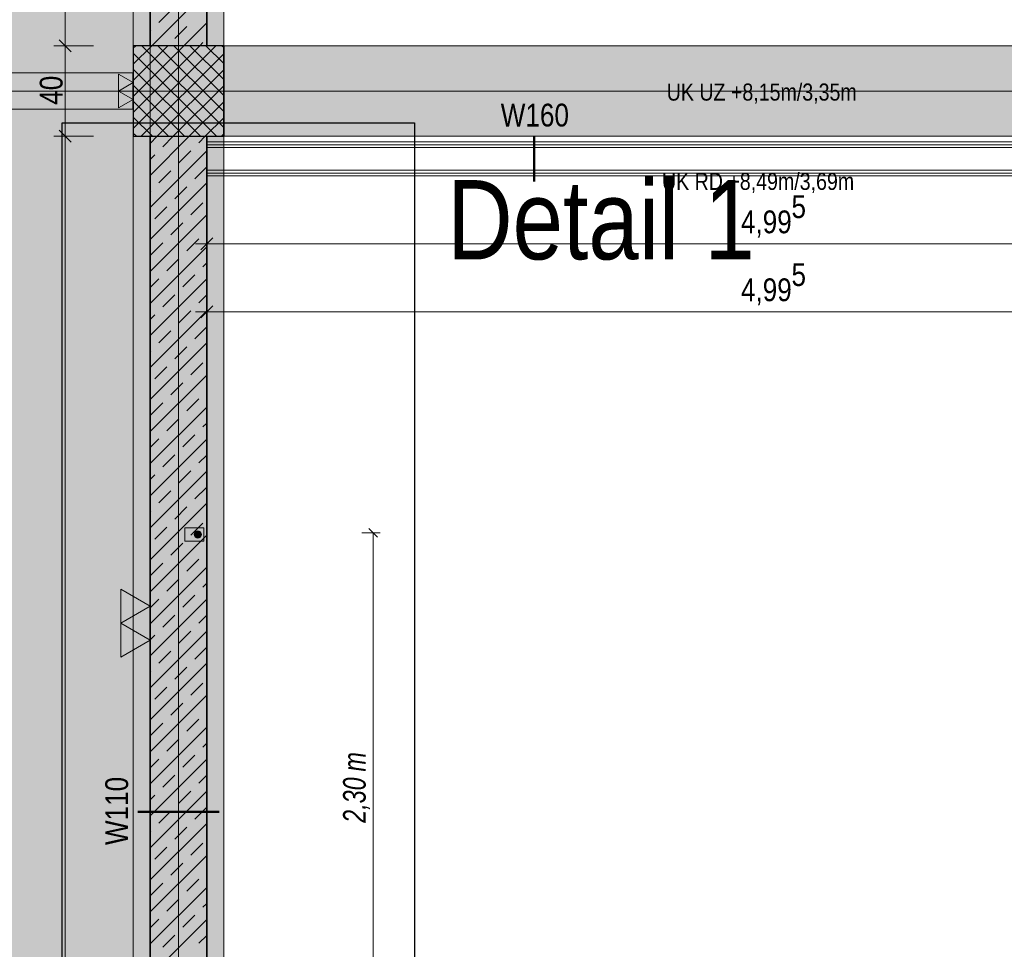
# Model space of a CAD drawing. Extents: x -620 to 300, y 62 to 1107.
# Tile 17 of 256: x -470 to -383, y 466 to 548. Entities that reach past the tile are written whole.
import ezdxf
from ezdxf.lldxf.tags import DXFTag

# ---------------------------------------------------------------- set-up
doc = ezdxf.new("R2010")
doc.units = 0
doc.layers.get('0').update_dxf_attribs({"lineweight": 35})
for name, color, linetype, lineweight, true_color in [('00 -Bauelemente -Dämmung innen', 7, 'Continuous', 9, 0xff7fe6), ('00 -Bauelemente -Gipskarton', 7, 'Continuous', 9, 0xff7fe6), ('00_Beschriftung UZ', 3, 'Continuous', 13, 0x00ff00), ('30 -33 Aussenwände- 3 Aussenstützen', 7, 'Continuous', 50, 0x0000dd), ('30 -34 Innenwände- 1 tragend', 7, 'Continuous', 13, 0xdd0806), ('30 -34 Innenwände- 2 nichttragend', 7, 'Continuous', 18, 0xff7fe6), ('30 -35 Decken- 1 Konstruktion-Träger- Stahlbeton', 7, 'grob-A06G9FRA8I', 13, 0x33aa00), ('60- 61 allgemeine Ausstattung- 1 Möbel', 7, 'Continuous', 9, 0x00cccc), ('70 -72 Beschriftung- 2 Beschriftung Bauteile', 7, 'Continuous', 9, 0x9999ff), ('70 -76 Bemaßung- 2 Allgemein', 9, 'Continuous', 5, 0x808080), ('E_Aussparung Bemaßung', 5, 'Continuous', 9, 0x0000ff), ('E_Leerrohr 32', 7, 'Continuous', 9, 0x00b300), ('E_Leerrohr Umrandung', 7, 'Continuous', 13, 0xffffff), ('E_Leerrohr_Detailnummer', 1, 'Continuous', 25, 0xff0000), ('E_Leerrohrdose 32', 7, 'Continuous', 9, 0x99ff99), ('iwb_Layout BA_Markierung', 7, 'Continuous', 9, 0xbadcdc), ('iwb_Schraffur_BW', 7, 'Continuous', 13, 0x7400e8), ('iwb_Sichtbeton', 2, 'Continuous', 50, 0xffff00), ('iwb_Sichtbeton-Shading', 2, 'Continuous', 50, 0xffff00)]:
    doc.layers.add(name, color=color, linetype=linetype, lineweight=lineweight, true_color=true_color)
for name, color, linetype, lineweight in [('70 -71 Achsen- 1 Gebäudeachsen', 7, 'STRICHPUNKT2-A06G9FR98I', 18), ('70 -75 Raumstempel- 3 Wandstempel', 7, 'Continuous', 50), ('Keine', 7, 'Continuous', 9)]:
    doc.layers.add(name, color=color, linetype=linetype, lineweight=lineweight)
doc.layers.add('iwb_Schraffur_Unterzug', color=7, linetype='Continuous', lineweight=5, true_color=0xffffcc, plot=False)
doc.styles.get("Standard").update_dxf_attribs({"font": 'ARIALN.TTF'})
tags = doc.linetypes.add('grob-A06G9FRA8I', pattern=[14, 3, -8, 3]).pattern_tags.tags
tags[8:9] = [DXFTag(74, 4), DXFTag(75, 0), DXFTag(340, '0'), DXFTag(46, 0.0), DXFTag(50, 0.0), DXFTag(44, 0.0), DXFTag(45, 0.0)]
tags[6:7] = [DXFTag(74, 4), DXFTag(75, 0), DXFTag(340, '0'), DXFTag(46, 0.0), DXFTag(50, 0.0), DXFTag(44, 0.0), DXFTag(45, 0.0)]
tags[4:5] = [DXFTag(74, 4), DXFTag(75, 0), DXFTag(340, '0'), DXFTag(46, 0.0), DXFTag(50, 0.0), DXFTag(44, 0.0), DXFTag(45, 0.0)]
tags = doc.linetypes.add('STRICHPUNKT2-A06G9FR98I', pattern=[12.7, 6.35, -3.175, 0, -3.175]).pattern_tags.tags
tags[10:11] = [DXFTag(74, 4), DXFTag(75, 0), DXFTag(340, '0'), DXFTag(46, 0.0), DXFTag(50, 0.0), DXFTag(44, 0.0), DXFTag(45, 0.0)]
tags[8:9] = [DXFTag(74, 4), DXFTag(75, 0), DXFTag(340, '0'), DXFTag(46, 0.0), DXFTag(50, 0.0), DXFTag(44, 0.0), DXFTag(45, 0.0)]
tags[6:7] = [DXFTag(74, 4), DXFTag(75, 0), DXFTag(340, '0'), DXFTag(46, 0.0), DXFTag(50, 0.0), DXFTag(44, 0.0), DXFTag(45, 0.0)]
tags[4:5] = [DXFTag(74, 4), DXFTag(75, 0), DXFTag(340, '0'), DXFTag(46, 0.0), DXFTag(50, 0.0), DXFTag(44, 0.0), DXFTag(45, 0.0)]

# ---------------------------------------------------------------- blocks, each defined once
blk = doc.blocks.new('Shading-A06G9FN58I', base_point=(42.225, 216.053))
at = {"layer": 'iwb_Sichtbeton-Shading', "color": 51, "true_color": 0xffff7f}
blk.add_solid([(-452.775, 381.053), (-453.375, 381.053), (-452.775, 598.053), (-453.375, 598.053)], dxfattribs=at)
blk = doc.blocks.new('Polygon-A06G9FR18I')
at = {"color": 0, "linetype": 'ByBlock', "lineweight": -2, "ltscale": 0.13}
blk.add_solid([(-459.025, 82.714), (-538.753, 82.502), (-458.857, 1079.919), (-538.753, 1079.919)], dxfattribs=at)
blk = doc.blocks.new('Referenz-A06G9FRB8I')
at = {"layer": '00 -Bauelemente -Dämmung innen', "color": 0, "linetype": 'Continuous', "ltscale": 0.13}
for p, q in [((-360.675, 537.053), (-453.075, 537.053)), ((-353.675, 535.053), (-453.075, 535.053))]:
    blk.add_line(p, q, dxfattribs=at)
at = {"layer": '00 -Bauelemente -Gipskarton', "color": 0, "linetype": 'Continuous', "ltscale": 0.13}
for p, q in [((-361.175, 537.553), (-453.075, 537.553)), ((-360.925, 537.303), (-453.075, 537.303)), ((-360.675, 537.053), (-453.075, 537.053)), ((-353.675, 535.053), (-453.075, 535.053)), ((-353.425, 534.803), (-453.075, 534.803)), ((-353.175, 534.553), (-453.075, 534.553))]:
    blk.add_line(p, q, dxfattribs=at)
at = {"layer": '00_Beschriftung UZ', "color": 0, "linetype": 'Continuous', "lineweight": 5, "ltscale": 0.13}
blk.add_line((-458.075, 762.053), (-458.075, 220.053), dxfattribs=at)
at = {"layer": '30 -33 Aussenwände- 3 Aussenstützen', "color": 0, "lineweight": 9}
for p, q in [((-459.575, 545.824), (-459.346, 546.053)), ((-459.575, 544.41), (-457.932, 546.053)), ((-459.575, 542.996), (-456.518, 546.053)), ((-459.575, 541.581), (-455.104, 546.053)), ((-459.575, 540.167), (-453.69, 546.053)), ((-459.575, 538.753), (-452.275, 546.053)), ((-459.575, 545.41), (-452.218, 538.053)), ((-458.861, 538.053), (-451.575, 545.339)), ((-458.804, 546.053), (-451.575, 538.824)), ((-457.39, 546.053), (-451.575, 540.239)), ((-455.976, 546.053), (-451.575, 541.653)), ((-454.561, 546.053), (-451.575, 543.067)), ((-453.147, 546.053), (-451.575, 544.481)), ((-451.733, 546.053), (-451.575, 545.896)), ((-459.575, 543.996), (-453.633, 538.053)), ((-457.447, 538.053), (-451.575, 543.925)), ((-455.575, 543.053), (-455.575, 541.053)), ((-459.575, 542.582), (-455.047, 538.053)), ((-456.575, 542.053), (-454.575, 542.053)), ((-456.033, 538.053), (-451.575, 542.51)), ((-459.575, 541.168), (-456.461, 538.053)), ((-454.619, 538.053), (-451.575, 541.096)), ((-459.575, 539.753), (-457.875, 538.053)), ((-453.204, 538.053), (-451.575, 539.682)), ((-459.575, 538.339), (-459.289, 538.053)), ((-451.79, 538.053), (-451.575, 538.268))]:
    blk.add_line(p, q, dxfattribs=at)
at = {"layer": '30 -33 Aussenwände- 3 Aussenstützen', "color": 0, "linetype": 'Continuous', "lineweight": -2, "ltscale": 0.25}
for p, q in [((-451.575, 546.053), (-459.575, 546.053)), ((-459.575, 546.053), (-459.575, 538.053)), ((-451.575, 538.053), (-451.575, 546.053)), ((-459.575, 538.053), (-451.575, 538.053))]:
    blk.add_line(p, q, dxfattribs=at)
at = {"layer": '30 -34 Innenwände- 1 tragend', "color": 0, "lineweight": 35}
for p, q in [((-458.075, 546.053), (-458.075, 598.053)), ((-453.075, 546.053), (-453.075, 598.053)), ((-458.075, 381.053), (-458.075, 538.053)), ((-453.075, 381.053), (-453.075, 538.053))]:
    blk.add_line(p, q, dxfattribs=at)
at = {"layer": '30 -34 Innenwände- 1 tragend', "color": 0, "linetype": 'Continuous', "ltscale": 0.13}
for p, q in [((-458.075, 546.053), (-458.075, 598.053)), ((-453.075, 546.053), (-453.075, 598.053)), ((-453.075, 546.053), (-458.075, 546.053)), ((-453.075, 538.053), (-458.075, 538.053)), ((-458.075, 381.053), (-458.075, 538.053)), ((-453.075, 381.053), (-453.075, 538.053))]:
    blk.add_line(p, q, dxfattribs=at)
at = {"layer": '30 -34 Innenwände- 1 tragend', "color": 0, "lineweight": 9}
for p, q in [((-457.932, 546.053), (-453.075, 550.91)), ((-457.932, 546.053), (-453.075, 550.91)), ((-457.307, 548.092), (-456.247, 549.153)), ((-457.307, 548.092), (-456.247, 549.153)), ((-455.104, 546.053), (-453.075, 548.081)), ((-455.104, 546.053), (-453.075, 548.081)), ((-458.075, 547.324), (-458.015, 547.385)), ((-458.075, 547.324), (-458.015, 547.385)), ((-455.893, 546.678), (-454.833, 547.738)), ((-455.893, 546.678), (-454.833, 547.738)), ((-453.69, 546.053), (-453.418, 546.324)), ((-453.69, 546.053), (-453.418, 546.324)), ((-458.075, 537.425), (-457.447, 538.053)), ((-458.075, 534.596), (-454.619, 538.053)), ((-458.075, 537.425), (-457.447, 538.053)), ((-458.075, 534.596), (-454.619, 538.053)), ((-456.954, 537.132), (-456.033, 538.053)), ((-456.954, 537.132), (-456.033, 538.053)), ((-453.772, 537.485), (-453.204, 538.053)), ((-453.772, 537.485), (-453.204, 538.053)), ((-458.075, 531.768), (-453.075, 536.768)), ((-458.075, 531.768), (-453.075, 536.768)), ((-455.54, 535.718), (-454.479, 536.778)), ((-455.54, 535.718), (-454.479, 536.778)), ((-458.075, 536.01), (-457.661, 536.425)), ((-458.075, 536.01), (-457.661, 536.425)), ((-457.307, 533.95), (-456.247, 535.011)), ((-457.307, 533.95), (-456.247, 535.011)), ((-454.125, 534.303), (-453.075, 535.353)), ((-454.125, 534.303), (-453.075, 535.353)), ((-458.075, 528.939), (-453.075, 533.939)), ((-458.075, 528.939), (-453.075, 533.939)), ((-458.075, 533.182), (-458.015, 533.243)), ((-458.075, 533.182), (-458.015, 533.243)), ((-455.893, 532.536), (-454.833, 533.596)), ((-455.893, 532.536), (-454.833, 533.596)), ((-454.479, 531.121), (-453.418, 532.182)), ((-454.479, 531.121), (-453.418, 532.182)), ((-457.661, 530.768), (-456.6, 531.829)), ((-457.661, 530.768), (-456.6, 531.829)), ((-458.075, 526.111), (-453.075, 531.111)), ((-458.075, 526.111), (-453.075, 531.111)), ((-456.247, 529.354), (-455.186, 530.414)), ((-456.247, 529.354), (-455.186, 530.414)), ((-454.833, 527.939), (-453.772, 529)), ((-454.833, 527.939), (-453.772, 529)), ((-458.075, 523.282), (-453.075, 528.282)), ((-458.075, 523.282), (-453.075, 528.282)), ((-458.015, 527.586), (-456.954, 528.647)), ((-458.015, 527.586), (-456.954, 528.647)), ((-456.6, 526.172), (-455.54, 527.232)), ((-456.6, 526.172), (-455.54, 527.232)), ((-453.418, 526.525), (-453.075, 526.868)), ((-453.418, 526.525), (-453.075, 526.868)), ((-458.075, 524.697), (-457.307, 525.465)), ((-458.075, 524.697), (-457.307, 525.465)), ((-458.075, 520.454), (-453.075, 525.454)), ((-458.075, 520.454), (-453.075, 525.454)), ((-455.186, 524.757), (-454.125, 525.818)), ((-455.186, 524.757), (-454.125, 525.818)), ((-456.954, 522.99), (-455.893, 524.05)), ((-456.954, 522.99), (-455.893, 524.05)), ((-453.772, 523.343), (-453.075, 524.04)), ((-453.772, 523.343), (-453.075, 524.04)), ((-458.075, 517.626), (-453.075, 522.626)), ((-458.075, 517.626), (-453.075, 522.626)), ((-455.54, 521.576), (-454.479, 522.636)), ((-455.54, 521.576), (-454.479, 522.636)), ((-458.075, 521.868), (-457.661, 522.283)), ((-458.075, 521.868), (-457.661, 522.283)), ((-457.307, 519.808), (-456.247, 520.868)), ((-457.307, 519.808), (-456.247, 520.868)), ((-454.125, 520.161), (-453.075, 521.211)), ((-454.125, 520.161), (-453.075, 521.211)), ((-458.075, 514.797), (-453.075, 519.797)), ((-458.075, 514.797), (-453.075, 519.797)), ((-455.893, 518.394), (-454.833, 519.454)), ((-455.893, 518.394), (-454.833, 519.454)), ((-458.075, 519.04), (-458.015, 519.101)), ((-458.075, 519.04), (-458.015, 519.101)), ((-457.661, 516.626), (-456.6, 517.686)), ((-457.661, 516.626), (-456.6, 517.686)), ((-454.479, 516.979), (-453.418, 518.04)), ((-454.479, 516.979), (-453.418, 518.04)), ((-458.075, 511.969), (-453.075, 516.969)), ((-458.075, 511.969), (-453.075, 516.969)), ((-456.247, 515.212), (-455.186, 516.272)), ((-456.247, 515.212), (-455.186, 516.272)), ((-454.833, 513.797), (-453.772, 514.858)), ((-454.833, 513.797), (-453.772, 514.858)), ((-458.075, 509.14), (-453.075, 514.14)), ((-458.075, 509.14), (-453.075, 514.14)), ((-458.015, 513.444), (-456.954, 514.504)), ((-458.015, 513.444), (-456.954, 514.504)), ((-456.6, 512.03), (-455.54, 513.09)), ((-456.6, 512.03), (-455.54, 513.09)), ((-453.418, 512.383), (-453.075, 512.726)), ((-453.418, 512.383), (-453.075, 512.726)), ((-458.075, 510.554), (-457.307, 511.322)), ((-458.075, 510.554), (-457.307, 511.322)), ((-458.075, 506.312), (-453.075, 511.312)), ((-458.075, 506.312), (-453.075, 511.312)), ((-455.186, 510.615), (-454.125, 511.676)), ((-455.186, 510.615), (-454.125, 511.676)), ((-456.954, 508.848), (-455.893, 509.908)), ((-456.954, 508.848), (-455.893, 509.908)), ((-453.772, 509.201), (-453.075, 509.898)), ((-453.772, 509.201), (-453.075, 509.898)), ((-458.075, 503.483), (-453.075, 508.483)), ((-458.075, 503.483), (-453.075, 508.483)), ((-458.075, 507.726), (-457.661, 508.14)), ((-458.075, 507.726), (-457.661, 508.14)), ((-455.54, 507.433), (-454.479, 508.494)), ((-455.54, 507.433), (-454.479, 508.494)), ((-454.125, 506.019), (-453.075, 507.069)), ((-454.125, 506.019), (-453.075, 507.069)), ((-457.307, 505.666), (-456.247, 506.726)), ((-457.307, 505.666), (-456.247, 506.726)), ((-458.075, 500.655), (-453.075, 505.655)), ((-458.075, 500.655), (-453.075, 505.655)), ((-455.893, 504.251), (-454.833, 505.312)), ((-455.893, 504.251), (-454.833, 505.312)), ((-458.075, 504.898), (-458.015, 504.959)), ((-458.075, 504.898), (-458.015, 504.959)), ((-457.661, 502.484), (-456.6, 503.544)), ((-457.661, 502.484), (-456.6, 503.544)), ((-454.479, 502.837), (-453.418, 503.898)), ((-454.479, 502.837), (-453.418, 503.898)), ((-458.075, 497.827), (-453.075, 502.827)), ((-458.075, 497.827), (-453.075, 502.827)), ((-456.247, 501.069), (-455.186, 502.13)), ((-456.247, 501.069), (-455.186, 502.13)), ((-458.075, 494.998), (-453.075, 499.998)), ((-458.075, 494.998), (-453.075, 499.998)), ((-458.015, 499.302), (-456.954, 500.362)), ((-458.015, 499.302), (-456.954, 500.362)), ((-454.833, 499.655), (-453.772, 500.716)), ((-454.833, 499.655), (-453.772, 500.716)), ((-456.6, 497.887), (-455.54, 498.948)), ((-456.6, 497.887), (-455.54, 498.948)), ((-453.418, 498.241), (-453.075, 498.584)), ((-453.418, 498.241), (-453.075, 498.584)), ((-455.186, 496.473), (-454.125, 497.534)), ((-455.186, 496.473), (-454.125, 497.534)), ((-458.075, 496.412), (-457.307, 497.18)), ((-458.075, 496.412), (-457.307, 497.18)), ((-458.075, 492.17), (-453.075, 497.17)), ((-458.075, 492.17), (-453.075, 497.17)), ((-456.954, 494.705), (-455.893, 495.766)), ((-456.954, 494.705), (-455.893, 495.766)), ((-453.772, 495.059), (-453.075, 495.755)), ((-453.772, 495.059), (-453.075, 495.755)), ((-458.075, 489.341), (-453.075, 494.341)), ((-458.075, 489.341), (-453.075, 494.341)), ((-458.075, 493.584), (-457.661, 493.998)), ((-458.075, 493.584), (-457.661, 493.998)), ((-455.54, 493.291), (-454.479, 494.352)), ((-455.54, 493.291), (-454.479, 494.352)), ((-457.307, 491.523), (-456.247, 492.584)), ((-457.307, 491.523), (-456.247, 492.584)), ((-454.125, 491.877), (-453.075, 492.927)), ((-454.125, 491.877), (-453.075, 492.927)), ((-458.075, 486.513), (-453.075, 491.513)), ((-458.075, 486.513), (-453.075, 491.513)), ((-458.075, 490.755), (-458.015, 490.816)), ((-458.075, 490.755), (-458.015, 490.816)), ((-455.893, 490.109), (-454.833, 491.17)), ((-455.893, 490.109), (-454.833, 491.17)), ((-454.479, 488.695), (-453.418, 489.756)), ((-454.479, 488.695), (-453.418, 489.756)), ((-458.075, 483.684), (-453.075, 488.684)), ((-458.075, 483.684), (-453.075, 488.684)), ((-457.661, 488.341), (-456.6, 489.402)), ((-457.661, 488.341), (-456.6, 489.402)), ((-456.247, 486.927), (-455.186, 487.988)), ((-456.247, 486.927), (-455.186, 487.988)), ((-458.015, 485.16), (-456.954, 486.22)), ((-458.015, 485.16), (-456.954, 486.22)), ((-454.833, 485.513), (-453.772, 486.574)), ((-454.833, 485.513), (-453.772, 486.574)), ((-458.075, 480.856), (-453.075, 485.856)), ((-458.075, 480.856), (-453.075, 485.856)), ((-456.6, 483.745), (-455.54, 484.806)), ((-456.6, 483.745), (-455.54, 484.806)), ((-453.418, 484.099), (-453.075, 484.442)), ((-453.418, 484.099), (-453.075, 484.442)), ((-458.075, 482.27), (-457.307, 483.038)), ((-458.075, 482.27), (-457.307, 483.038)), ((-458.075, 478.028), (-453.075, 483.028)), ((-458.075, 478.028), (-453.075, 483.028)), ((-455.186, 482.331), (-454.125, 483.392)), ((-455.186, 482.331), (-454.125, 483.392)), ((-456.954, 480.563), (-455.893, 481.624)), ((-456.954, 480.563), (-455.893, 481.624)), ((-453.772, 480.917), (-453.075, 481.613)), ((-453.772, 480.917), (-453.075, 481.613)), ((-458.075, 475.199), (-453.075, 480.199)), ((-458.075, 475.199), (-453.075, 480.199)), ((-455.54, 479.149), (-454.479, 480.21)), ((-455.54, 479.149), (-454.479, 480.21)), ((-458.075, 479.442), (-457.661, 479.856)), ((-458.075, 479.442), (-457.661, 479.856)), ((-457.307, 477.381), (-456.247, 478.442)), ((-457.307, 477.381), (-456.247, 478.442)), ((-454.125, 477.735), (-453.075, 478.785)), ((-454.125, 477.735), (-453.075, 478.785)), ((-458.075, 472.371), (-453.075, 477.371)), ((-458.075, 472.371), (-453.075, 477.371)), ((-458.075, 476.613), (-458.015, 476.674)), ((-458.075, 476.613), (-458.015, 476.674)), ((-455.893, 475.967), (-454.833, 477.028)), ((-455.893, 475.967), (-454.833, 477.028)), ((-457.661, 474.199), (-456.6, 475.26)), ((-457.661, 474.199), (-456.6, 475.26)), ((-454.479, 474.553), (-453.418, 475.614)), ((-454.479, 474.553), (-453.418, 475.614)), ((-458.075, 469.542), (-453.075, 474.542)), ((-458.075, 469.542), (-453.075, 474.542)), ((-456.247, 472.785), (-455.186, 473.846)), ((-456.247, 472.785), (-455.186, 473.846)), ((-454.833, 471.371), (-453.772, 472.432)), ((-454.833, 471.371), (-453.772, 472.432)), ((-458.075, 466.714), (-453.075, 471.714)), ((-458.075, 466.714), (-453.075, 471.714)), ((-458.015, 471.017), (-456.954, 472.078)), ((-458.015, 471.017), (-456.954, 472.078)), ((-456.6, 469.603), (-455.54, 470.664)), ((-456.6, 469.603), (-455.54, 470.664)), ((-453.418, 469.957), (-453.075, 470.3)), ((-453.418, 469.957), (-453.075, 470.3)), ((-458.075, 468.128), (-457.307, 468.896)), ((-458.075, 468.128), (-457.307, 468.896)), ((-458.075, 463.885), (-453.075, 468.885)), ((-458.075, 463.885), (-453.075, 468.885)), ((-455.186, 468.189), (-454.125, 469.25)), ((-455.186, 468.189), (-454.125, 469.25)), ((-456.954, 466.421), (-455.893, 467.482)), ((-456.954, 466.421), (-455.893, 467.482)), ((-453.772, 466.775), (-453.075, 467.471)), ((-453.772, 466.775), (-453.075, 467.471))]:
    blk.add_line(p, q, dxfattribs=at)
at = {"layer": '30 -34 Innenwände- 2 nichttragend', "color": 0, "linetype": 'Continuous', "ltscale": 0.18}
for p, q in [((-453.075, 537.553), (-453.075, 534.553)), ((-361.175, 537.553), (-453.075, 537.553)), ((-353.175, 534.553), (-453.075, 534.553))]:
    blk.add_line(p, q, dxfattribs=at)
at = {"layer": '30 -35 Decken- 1 Konstruktion-Träger- Stahlbeton', "color": 0}
for p, q in [((-459.575, 220.053), (-459.575, 763.053)), ((-451.575, 220.053), (-451.575, 763.053)), ((-451.575, 546.053), (35.425, 546.053)), ((-538.628, 543.653), (-459.575, 543.653)), ((-538.628, 540.453), (-459.575, 540.453)), ((-451.575, 538.053), (35.425, 538.053))]:
    blk.add_line(p, q, dxfattribs=at)
at = {"layer": '30 -35 Decken- 1 Konstruktion-Träger- Stahlbeton', "color": 0, "linetype": 'Continuous', "lineweight": 35, "ltscale": 0.35}
for p, q in [((-451.575, 546.053), (-451.575, 538.053)), ((-459.575, 543.653), (-459.575, 540.453))]:
    blk.add_line(p, q, dxfattribs=at)
at = {"layer": '60- 61 allgemeine Ausstattung- 1 Möbel', "color": 0, "linetype": 'Continuous', "ltscale": 0.13}
for p, q in [((-451.575, 546.053), (-361.175, 546.053)), ((-451.575, 537.553), (-451.575, 546.053)), ((-361.175, 537.553), (-451.575, 537.553))]:
    blk.add_line(p, q, dxfattribs=at)
at = {"layer": '70 -71 Achsen- 1 Gebäudeachsen', "color": 0, "linetype": 'STRICHPUNKT2-A06G9FR98I', "ltscale": 0.18}
for p, q in [((-455.575, 1076.993), (-455.575, 77.553)), ((-538.628, 542.053), (75.968, 542.053))]:
    blk.add_line(p, q, dxfattribs=at)
at = {"layer": '70 -72 Beschriftung- 2 Beschriftung Bauteile', "color": 0}
for p, q in [((-460.874, 543.553), (-459.575, 542.803)), ((-460.874, 542.053), (-460.874, 543.553)), ((-459.575, 542.803), (-460.874, 542.053)), ((-460.874, 542.053), (-459.575, 541.303)), ((-460.874, 540.553), (-460.874, 542.053)), ((-459.575, 541.303), (-460.874, 540.553)), ((-458.075, 496.553), (-460.674, 498.053)), ((-460.674, 498.053), (-460.674, 495.053)), ((-460.674, 495.053), (-458.075, 496.553)), ((-458.075, 493.553), (-460.674, 495.053)), ((-460.674, 495.053), (-460.674, 492.053)), ((-460.674, 492.053), (-458.075, 493.553))]:
    blk.add_line(p, q, dxfattribs=at)
at = {"layer": '70 -72 Beschriftung- 2 Beschriftung Bauteile', "color": 0, "lineweight": 0}
for points in [[(-460.874, 542.053), (-460.874, 543.553), (-459.575, 542.803)], [(-460.874, 540.553), (-460.874, 542.053), (-459.575, 541.303)]]:
    blk.add_solid(points, dxfattribs=at)
at = {"layer": '70 -75 Raumstempel- 3 Wandstempel', "color": 0, "linetype": 'Continuous', "ltscale": 0.5}
blk.add_line((-424.175, 538.053), (-424.175, 534.053), dxfattribs=at)
at = {"layer": '70 -76 Bemaßung- 2 Allgemein', "color": 0, "linetype": 'Continuous', "ltscale": 0.13}
for p, q in [((-465.575, 547.114), (-465.575, 597.293)), ((-465.575, 545.053), (-465.575, 547.114)), ((-465.575, 547.053), (-465.575, 544.993)), ((-463.075, 546.053), (-466.575, 546.053)), ((-463.075, 546.053), (-466.575, 546.053)), ((-465.575, 539.114), (-465.575, 544.993)), ((-465.575, 537.053), (-465.575, 539.114)), ((-465.575, 539.053), (-465.575, 536.993)), ((-463.075, 538.053), (-466.575, 538.053)), ((-463.075, 538.053), (-466.575, 538.053)), ((-465.575, 382.114), (-465.575, 536.993)), ((-453.075, 531.053), (-453.075, 527.553)), ((-454.075, 528.553), (-452.015, 528.553)), ((-354.236, 528.553), (-452.015, 528.553)), ((-453.075, 525.053), (-453.075, 521.553)), ((-454.075, 522.553), (-452.015, 522.553)), ((-354.236, 522.553), (-452.015, 522.553))]:
    blk.add_line(p, q, dxfattribs=at)
at = {"layer": '70 -76 Bemaßung- 2 Allgemein', "color": 0, "linetype": 'Continuous', "lineweight": 20, "ltscale": 0.2}
for p, q in [((-465.045, 545.523), (-466.106, 546.584)), ((-466.106, 546.584), (-465.045, 545.523)), ((-465.045, 537.523), (-466.106, 538.584)), ((-466.106, 538.584), (-465.045, 537.523)), ((-453.606, 528.023), (-452.545, 529.084)), ((-453.606, 522.023), (-452.545, 523.084))]:
    blk.add_line(p, q, dxfattribs=at)
at = {"layer": 'Keine', "color": 0, "lineweight": 50}
blk.add_line((-459.16, 478.394), (-451.991, 478.394), dxfattribs=at)
at = {"layer": '00_Beschriftung UZ', "color": 0, "linetype": 'ByBlock', "lineweight": 5, "ltscale": 0.13, "char_height": 1.51033, "attachment_point": 1}
for s, insert in [('{\\fArial Narrow;UK UZ +8,15m/3,35m}', (-412.457, 542.716)), ('{\\fArial Narrow;UK RD +8,49m/3,69m}', (-412.875, 534.828))]:
    blk.add_mtext(s, dxfattribs=dict(at, insert=insert))
at = {"layer": '70 -75 Raumstempel- 3 Wandstempel', "color": 0, "linetype": 'Continuous', "ltscale": 0.5, "insert": (-427.117, 540.932), "char_height": 2.01377, "attachment_point": 1}
blk.add_mtext('{\\fArial Narrow;W160}', dxfattribs=at)
at = {"layer": '70 -75 Raumstempel- 3 Wandstempel', "color": 0, "linetype": 'Continuous', "ltscale": 0.5, "insert": (-462.039, 475.452), "char_height": 2.01377, "attachment_point": 1, "rotation": 90}
blk.add_mtext('{\\fArial Narrow;W110}', dxfattribs=at)
at = {"layer": '70 -76 Bemaßung- 2 Allgemein', "color": 0, "linetype": 'Continuous', "ltscale": 0.13, "insert": (-467.826, 540.837), "char_height": 2.01377, "attachment_point": 1, "rotation": 90}
blk.add_mtext('{\\fArial Narrow;40}', dxfattribs=at)
at = {"layer": '70 -76 Bemaßung- 2 Allgemein', "color": 0, "linetype": 'Continuous', "ltscale": 0.13, "char_height": 2.01377, "attachment_point": 1}
for s, insert in [('{\\fArial Narrow;5}', (-401.439, 532.846)), ('{\\fArial Narrow;4,99}', (-405.905, 531.503)), ('{\\fArial Narrow;5}', (-401.439, 526.846)), ('{\\fArial Narrow;4,99}', (-405.905, 525.503))]:
    blk.add_mtext(s, dxfattribs=dict(at, insert=insert))
blk = doc.blocks.new('Referenz-A06G9FRD8I')
at = {"layer": 'iwb_Schraffur_BW', "linetype": 'Continuous', "ltscale": 0.13}
blk.add_hatch(color=256, dxfattribs=at).paths.add_polyline_path([(-458.073, 373.074), (-458.073, 606.053), (-453.073, 606.053), (-453.073, 381.053), (-453.073, 373.074)])
at = {"layer": 'iwb_Schraffur_Unterzug', "linetype": 'Continuous', "ltscale": 0.13}
for points in [[(-459.575, 220.053), (-459.575, 823.053), (-451.575, 220.053), (-451.575, 823.053)], [(46.525, 546.053), (46.525, 538.053), (-451.575, 538.053)], [(46.525, 546.053), (-451.575, 538.053), (-451.575, 546.053)], [(46.525, 546.053), (-451.575, 546.053), (75.968, 546.053)]]:
    blk.add_solid(points, dxfattribs=at)
at = {"layer": 'iwb_Sichtbeton', "linetype": 'Continuous', "ltscale": 0.5}
blk.add_solid([(-452.775, 381.053), (-453.375, 381.053), (-452.775, 598.053), (-453.375, 598.053)], dxfattribs=at)
blk = doc.blocks.new('Kreis-A06G9FRF8I')
at = {"color": 0, "linetype": 'ByBlock', "lineweight": -2, "ltscale": 0.13}
blk.add_circle((-453.871, 502.885), 0.32, dxfattribs=at)
blk = doc.blocks.new('Maß-A06G9FRP8I')
at = {"color": 0, "linetype": 'ByBlock', "lineweight": -2, "ltscale": 0.13}
for p, q in [((-437.775, 503.016), (-439.375, 503.016)), ((-438.757, 503.398), (-437.994, 502.634)), ((-438.375, 457.797), (-438.375, 503.016)), ((-437.775, 457.797), (-439.375, 457.797)), ((-438.757, 458.179), (-437.994, 457.415))]:
    blk.add_line(p, q, dxfattribs=at)
at = {"color": 0, "linetype": 'ByBlock', "lineweight": -2, "ltscale": 0.13, "char_height": 2, "attachment_point": 1, "rotation": 90}
for s, insert in [('{\\W0.9;\\fArial Narrow|b0|i1;m}', (-441.042, 481.946)), ('{\\W0.9;\\fArial Narrow|b0|i1;2,30 }', (-441.042, 477.416))]:
    blk.add_mtext(s, dxfattribs=dict(at, insert=insert))
blk = doc.blocks.new('Polygon-A06G9FS58I')
at = {"color": 0, "linetype": 'ByBlock', "lineweight": -2, "ltscale": 0.25}
for p, q in [((-465.848, 378.044), (-465.848, 539.252)), ((-465.848, 539.252), (-434.745, 539.252)), ((-434.745, 539.252), (-434.745, 378.044)), ((-434.745, 378.044), (-465.848, 378.044))]:
    blk.add_line(p, q, dxfattribs=at)
blk = doc.blocks.new('Schraffur-A06G9FS98I')
at = {"linetype": 'ByBlock', "lineweight": -2, "ltscale": 0.13}
blk.add_hatch(color=0, dxfattribs=at).paths.add_polyline_path([(-453.871, 503.205), (-453.794, 503.196), (-453.722, 503.168), (-453.659, 503.125), (-453.608, 503.067), (-453.572, 502.999), (-453.553, 502.924), (-453.553, 502.847), (-453.572, 502.772), (-453.608, 502.703), (-453.659, 502.646), (-453.722, 502.602), (-453.794, 502.574), (-453.871, 502.565), (-453.947, 502.574), (-454.02, 502.602), (-454.083, 502.646), (-454.134, 502.703), (-454.17, 502.772), (-454.189, 502.847), (-454.189, 502.924), (-454.17, 502.999), (-454.134, 503.067), (-454.083, 503.125), (-454.02, 503.168), (-453.947, 503.196)])
blk = doc.blocks.new('Polygon-A06G9FSH8I')
at = {"color": 0, "linetype": 'ByBlock', "lineweight": -2, "ltscale": 0.13}
blk.add_solid([(-453.325, 502.283), (-455.005, 502.283), (-453.325, 503.483), (-455.005, 503.483)], dxfattribs=at)
blk = doc.blocks.new('Polygon-A06G9FSJ8I')
at = {"color": 0, "linetype": 'ByBlock', "lineweight": -2, "ltscale": 0.13}
for p, q in [((-455.005, 502.283), (-455.005, 503.483)), ((-455.005, 503.483), (-453.325, 503.483)), ((-453.325, 503.483), (-453.325, 502.283)), ((-453.325, 502.283), (-455.005, 502.283))]:
    blk.add_line(p, q, dxfattribs=at)
blk = doc.blocks.new('Einzeiliger Text-A06G9FSL8I')
at = {"color": 0, "lineweight": -2, "insert": (-431.856, 534.183), "char_height": 7, "attachment_point": 1}
blk.add_mtext('{\\fArial Narrow;Detail 1}', dxfattribs=at)

msp = doc.modelspace()

# ---------------------------------------------------------------- block references
at = {"color": 8, "lineweight": 25, "ltscale": 0.25, "true_color": 0x808080}
for name in ['Referenz-A06G9FRB8I', 'Referenz-A06G9FRD8I']:
    msp.add_blockref(name, (0, 0), dxfattribs=at)
msp.add_blockref('Shading-A06G9FN58I', (42.225, 216.053))
at = {"layer": 'E_Aussparung Bemaßung', "ltscale": 0.13}
msp.add_blockref('Maß-A06G9FRP8I', (0, 0), dxfattribs=at)
at = {"layer": 'E_Leerrohr 32', "ltscale": 0.13}
msp.add_blockref('Schraffur-A06G9FS98I', (0, 0), dxfattribs=at)
at = {"layer": 'E_Leerrohr Umrandung', "ltscale": 0.13}
msp.add_blockref('Kreis-A06G9FRF8I', (0, 0), dxfattribs=at)
at = {"layer": 'E_Leerrohr_Detailnummer', "ltscale": 0.25}
for name in ['Polygon-A06G9FS58I', 'Einzeiliger Text-A06G9FSL8I']:
    msp.add_blockref(name, (0, 0), dxfattribs=at)
at = {"layer": 'E_Leerrohrdose 32', "ltscale": 0.13}
msp.add_blockref('Polygon-A06G9FSH8I', (0, 0), dxfattribs=at)
at = {"layer": 'E_Leerrohrdose 32', "color": 7, "ltscale": 0.13, "true_color": 0xffffff}
msp.add_blockref('Polygon-A06G9FSJ8I', (0, 0), dxfattribs=at)
at = {"layer": 'iwb_Layout BA_Markierung', "ltscale": 0.13}
msp.add_blockref('Polygon-A06G9FR18I', (0, 0), dxfattribs=at)

doc.saveas('drawing.dxf')
